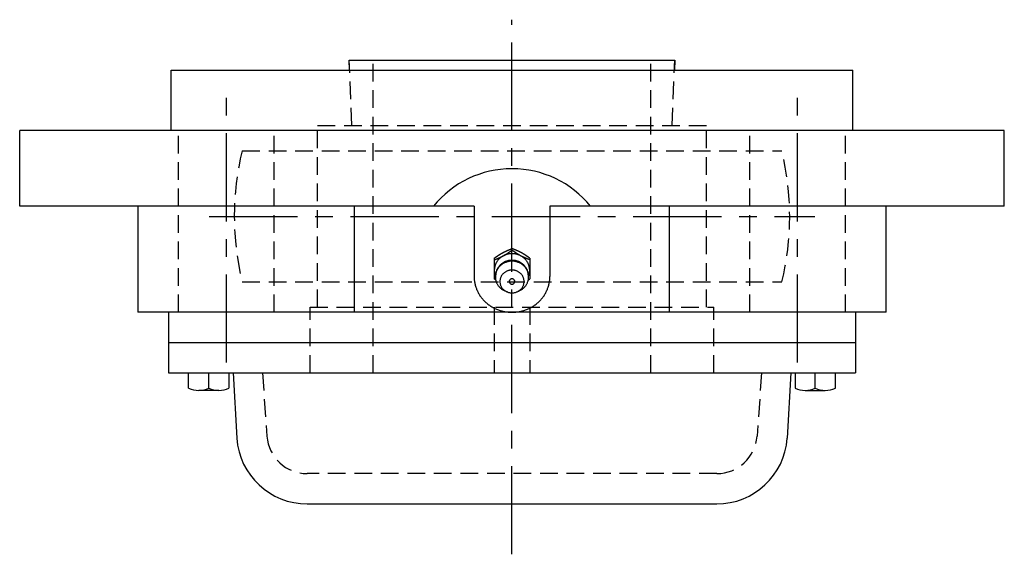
# Model space of a CAD drawing. Extents: x -108 to 254, y -107 to 268.
# Tile 10 of 10: x -98 to 98, y 162 to 268. Entities that reach past the tile are written whole.
import ezdxf

# ---------------------------------------------------------------- set-up
doc = ezdxf.new("R2010")
doc.units = 0
doc.header["$LTSCALE"] = 14
doc.header["$MEASUREMENT"] = 0
doc.linetypes.add('CENTER', pattern=[2, 1.25, -0.25, 0.25, -0.25])
doc.linetypes.add('HIDDEN', pattern=[0.375, 0.25, -0.125])
doc.layers.get('0').update_dxf_attribs({"linetype": 'CONTINUOUS'})
doc.layers.add('CENTER', color=1, linetype='CENTER')
doc.layers.add('HIDDEN', color=3, linetype='HIDDEN')

msp = doc.modelspace()

# ---------------------------------------------------------------- linework, layer by layer
for p, q in [((-32.17, 257.5), (-32.25, 259.5)), ((-32.25, 259.5), (32.25, 259.5)), ((32.25, 259.5), (32.17, 257.5)), ((-67.5, 245.5), (-67.5, 257.5)), ((-67.5, 257.5), (67.5, 257.5)), ((67.5, 245.5), (67.5, 257.5)), ((97.5, 245.5), (-97.5, 245.5)), ((-97.5, 230.5), (-97.5, 245.5)), ((97.5, 230.5), (97.5, 245.5)), ((-7.5, 230.5), (-97.5, 230.5)), ((-74.07, 230.5), (-74.07, 209.5)), ((-31.16, 209.5), (-31.16, 230.5)), ((-7.5, 230.5), (-7.5, 216.55)), ((7.5, 230.5), (7.5, 216.55)), ((97.5, 230.5), (7.5, 230.5)), ((31.16, 209.5), (31.16, 230.5)), ((74.07, 209.5), (74.07, 230.5)), ((-3.5, 220.21), (-3.5, 216.1)), ((3.5, 220.21), (3.5, 216.1)), ((-3.24, 215.91), (-3.5, 216.1)), ((3.24, 215.91), (3.5, 216.1)), ((74.07, 209.5), (-74.07, 209.5)), ((-68.05, 209.5), (-68.05, 197.5)), ((68.05, 209.5), (68.05, 197.5)), ((-68.05, 203.5), (68.05, 203.5)), ((-68.05, 197.5), (68.05, 197.5)), ((-64.05, 194.42), (-64.05, 197.5)), ((-60.05, 194.42), (-60.05, 197.5)), ((-56.05, 197.5), (-56.05, 194.42)), ((-55.25, 197.5), (-54.52, 184.5)), ((55.25, 197.5), (54.52, 184.5)), ((56.05, 197.5), (56.05, 194.42)), ((60.05, 194.42), (60.05, 197.5)), ((64.05, 194.42), (64.05, 197.5)), ((-58.05, 194), (-62.05, 194)), ((58.05, 194), (62.05, 194)), ((-40.55, 171.5), (40.55, 171.5))]:
    msp.add_line(p, q)
at = {"linetype": 'Continuous'}
for p, q in [((0, 221.8), (0, 222.11)), ((-0.96, 213.53), (-1.33, 213.68)), ((0.96, 213.53), (1.33, 213.68))]:
    msp.add_line(p, q, dxfattribs=at)
for points in [[(-3.5, 220.21, 0), (-3.48, 220.23, 0), (-3.46, 220.24, 0), (-3.44, 220.26, 0), (-3.42, 220.27, 0), (-3.4, 220.29, 0), (-3.38, 220.3, 0), (-3.36, 220.32, 0), (-3.34, 220.33, 0), (-3.31, 220.34, 0), (-3.29, 220.36, 0), (-3.27, 220.37, 0), (-3.25, 220.39, 0), (-3.23, 220.4, 0), (-3.21, 220.42, 0), (-3.19, 220.43, 0), (-3.17, 220.45, 0), (-3.15, 220.46, 0), (-3.13, 220.48, 0), (-3.11, 220.49, 0), (-3.09, 220.5, 0), (-3.07, 220.52, 0), (-3.05, 220.53, 0), (-3.03, 220.55, 0), (-3.01, 220.56, 0), (-2.99, 220.58, 0), (-2.96, 220.59, 0), (-2.94, 220.61, 0), (-2.92, 220.62, 0), (-2.9, 220.63, 0), (-2.88, 220.65, 0), (-2.86, 220.66, 0), (-2.84, 220.68, 0), (-2.82, 220.69, 0), (-2.8, 220.71, 0), (-2.78, 220.72, 0), (-2.76, 220.73, 0), (-2.74, 220.75, 0), (-2.71, 220.76, 0), (-2.69, 220.78, 0), (-2.67, 220.79, 0), (-2.65, 220.8, 0), (-2.63, 220.82, 0), (-2.61, 220.83, 0), (-2.59, 220.85, 0), (-2.57, 220.86, 0), (-2.55, 220.87, 0), (-2.53, 220.89, 0), (-2.51, 220.9, 0), (-2.48, 220.91, 0), (-2.46, 220.93, 0), (-2.44, 220.94, 0), (-2.42, 220.96, 0), (-2.4, 220.97, 0), (-2.38, 220.98, 0), (-2.36, 221, 0), (-2.34, 221.01, 0), (-2.31, 221.02, 0), (-2.29, 221.03, 0), (-2.27, 221.05, 0), (-2.25, 221.06, 0), (-2.23, 221.07, 0), (-2.21, 221.09, 0), (-2.19, 221.1, 0), (-2.16, 221.11, 0), (-2.14, 221.13, 0), (-2.12, 221.14, 0), (-2.1, 221.15, 0), (-2.08, 221.16, 0), (-2.06, 221.18, 0), (-2.03, 221.19, 0), (-2.01, 221.2, 0), (-1.99, 221.21, 0), (-1.97, 221.23, 0), (-1.95, 221.24, 0), (-1.93, 221.25, 0), (-1.9, 221.26, 0), (-1.88, 221.28, 0), (-1.86, 221.29, 0), (-1.84, 221.3, 0), (-1.82, 221.31, 0), (-1.79, 221.32, 0), (-1.77, 221.34, 0), (-1.75, 221.35, 0), (-1.73, 221.36, 0), (-1.71, 221.37, 0), (-1.68, 221.38, 0), (-1.66, 221.39, 0), (-1.64, 221.41, 0), (-1.62, 221.42, 0), (-1.59, 221.43, 0), (-1.57, 221.44, 0), (-1.55, 221.45, 0), (-1.53, 221.46, 0), (-1.5, 221.47, 0), (-1.48, 221.48, 0), (-1.46, 221.49, 0), (-1.44, 221.5, 0), (-1.41, 221.52, 0), (-1.39, 221.53, 0), (-1.37, 221.54, 0), (-1.35, 221.55, 0), (-1.32, 221.56, 0), (-1.3, 221.57, 0), (-1.28, 221.58, 0), (-1.26, 221.59, 0), (-1.23, 221.6, 0), (-1.21, 221.61, 0), (-1.19, 221.62, 0), (-1.16, 221.63, 0), (-1.14, 221.64, 0), (-1.12, 221.65, 0), (-1.1, 221.66, 0), (-1.07, 221.67, 0), (-1.05, 221.68, 0), (-1.03, 221.69, 0), (-1, 221.7, 0), (-0.98, 221.71, 0), (-0.96, 221.72, 0), (-0.93, 221.73, 0), (-0.91, 221.74, 0), (-0.89, 221.75, 0), (-0.86, 221.76, 0), (-0.84, 221.77, 0), (-0.82, 221.78, 0), (-0.8, 221.79, 0), (-0.77, 221.8, 0), (-0.75, 221.81, 0), (-0.73, 221.82, 0), (-0.7, 221.83, 0), (-0.68, 221.84, 0), (-0.66, 221.85, 0), (-0.63, 221.86, 0), (-0.61, 221.87, 0), (-0.59, 221.88, 0), (-0.56, 221.89, 0), (-0.54, 221.9, 0), (-0.52, 221.91, 0), (-0.49, 221.92, 0), (-0.47, 221.93, 0), (-0.45, 221.94, 0), (-0.42, 221.94, 0), (-0.4, 221.96, 0), (-0.38, 221.96, 0), (-0.35, 221.97, 0), (-0.33, 221.98, 0), (-0.3, 221.99, 0), (-0.28, 222, 0), (-0.26, 222.01, 0), (-0.23, 222.02, 0), (-0.21, 222.03, 0), (-0.19, 222.04, 0), (-0.16, 222.05, 0), (-0.14, 222.06, 0), (-0.12, 222.07, 0), (-0.09, 222.08, 0), (-0.07, 222.09, 0), (-0.05, 222.09, 0), (-0.02, 222.1, 0), (0, 222.11, 0)], [(-3.5, 219.9, 0), (-3.48, 219.91, 0), (-3.45, 219.92, 0), (-3.43, 219.93, 0), (-3.41, 219.94, 0), (-3.38, 219.95, 0), (-3.36, 219.96, 0), (-3.34, 219.97, 0), (-3.31, 219.97, 0), (-3.29, 219.98, 0), (-3.27, 219.99, 0), (-3.24, 220, 0), (-3.22, 220.01, 0), (-3.19, 220.02, 0), (-3.17, 220.03, 0), (-3.15, 220.04, 0), (-3.12, 220.05, 0), (-3.1, 220.06, 0), (-3.08, 220.07, 0), (-3.05, 220.08, 0), (-3.03, 220.09, 0), (-3.01, 220.09, 0), (-2.98, 220.1, 0), (-2.96, 220.11, 0), (-2.94, 220.12, 0), (-2.91, 220.13, 0), (-2.89, 220.14, 0), (-2.87, 220.15, 0), (-2.84, 220.16, 0), (-2.82, 220.17, 0), (-2.8, 220.18, 0), (-2.77, 220.19, 0), (-2.75, 220.2, 0), (-2.73, 220.21, 0), (-2.7, 220.22, 0), (-2.68, 220.23, 0), (-2.66, 220.24, 0), (-2.63, 220.25, 0), (-2.61, 220.26, 0), (-2.59, 220.27, 0), (-2.57, 220.28, 0), (-2.54, 220.29, 0), (-2.52, 220.3, 0), (-2.5, 220.31, 0), (-2.47, 220.32, 0), (-2.45, 220.33, 0), (-2.43, 220.34, 0), (-2.4, 220.35, 0), (-2.38, 220.36, 0), (-2.36, 220.37, 0), (-2.34, 220.38, 0), (-2.31, 220.39, 0), (-2.29, 220.4, 0), (-2.27, 220.41, 0), (-2.24, 220.42, 0), (-2.22, 220.43, 0), (-2.2, 220.44, 0), (-2.18, 220.45, 0), (-2.15, 220.46, 0), (-2.13, 220.47, 0), (-2.11, 220.48, 0), (-2.08, 220.5, 0), (-2.06, 220.51, 0), (-2.04, 220.52, 0), (-2.02, 220.53, 0), (-1.99, 220.54, 0), (-1.97, 220.55, 0), (-1.95, 220.56, 0), (-1.93, 220.57, 0), (-1.9, 220.58, 0), (-1.88, 220.59, 0), (-1.86, 220.61, 0), (-1.84, 220.62, 0), (-1.82, 220.63, 0), (-1.79, 220.64, 0), (-1.77, 220.65, 0), (-1.75, 220.66, 0), (-1.73, 220.68, 0), (-1.7, 220.69, 0), (-1.68, 220.7, 0), (-1.66, 220.71, 0), (-1.64, 220.72, 0), (-1.62, 220.74, 0), (-1.6, 220.75, 0), (-1.57, 220.76, 0), (-1.55, 220.77, 0), (-1.53, 220.78, 0), (-1.51, 220.8, 0), (-1.49, 220.81, 0), (-1.46, 220.82, 0), (-1.44, 220.83, 0), (-1.42, 220.85, 0), (-1.4, 220.86, 0), (-1.38, 220.87, 0), (-1.36, 220.88, 0), (-1.33, 220.9, 0), (-1.31, 220.91, 0), (-1.29, 220.92, 0), (-1.27, 220.94, 0), (-1.25, 220.95, 0), (-1.23, 220.96, 0), (-1.21, 220.98, 0), (-1.19, 220.99, 0), (-1.16, 221, 0), (-1.14, 221.02, 0), (-1.12, 221.03, 0), (-1.1, 221.04, 0), (-1.08, 221.06, 0), (-1.06, 221.07, 0), (-1.04, 221.08, 0), (-1.02, 221.1, 0), (-0.99, 221.11, 0), (-0.97, 221.12, 0), (-0.95, 221.14, 0), (-0.93, 221.15, 0), (-0.91, 221.17, 0), (-0.89, 221.18, 0), (-0.87, 221.19, 0), (-0.85, 221.21, 0), (-0.83, 221.22, 0), (-0.81, 221.24, 0), (-0.78, 221.25, 0), (-0.76, 221.26, 0), (-0.74, 221.28, 0), (-0.72, 221.29, 0), (-0.7, 221.31, 0), (-0.68, 221.32, 0), (-0.66, 221.33, 0), (-0.64, 221.35, 0), (-0.62, 221.36, 0), (-0.6, 221.38, 0), (-0.58, 221.39, 0), (-0.56, 221.41, 0), (-0.54, 221.42, 0), (-0.51, 221.44, 0), (-0.49, 221.45, 0), (-0.47, 221.46, 0), (-0.45, 221.48, 0), (-0.43, 221.49, 0), (-0.41, 221.51, 0), (-0.39, 221.52, 0), (-0.37, 221.54, 0), (-0.35, 221.55, 0), (-0.33, 221.56, 0), (-0.31, 221.58, 0), (-0.29, 221.59, 0), (-0.27, 221.61, 0), (-0.25, 221.62, 0), (-0.23, 221.64, 0), (-0.21, 221.65, 0), (-0.18, 221.67, 0), (-0.16, 221.68, 0), (-0.14, 221.7, 0), (-0.12, 221.71, 0), (-0.1, 221.73, 0), (-0.08, 221.74, 0), (-0.06, 221.75, 0), (-0.04, 221.77, 0), (-0.02, 221.78, 0), (0, 221.8, 0)], [(3.5, 220.21, 0), (3.48, 220.23, 0), (3.46, 220.24, 0), (3.44, 220.26, 0), (3.42, 220.27, 0), (3.4, 220.29, 0), (3.38, 220.3, 0), (3.36, 220.32, 0), (3.34, 220.33, 0), (3.31, 220.34, 0), (3.29, 220.36, 0), (3.27, 220.37, 0), (3.25, 220.39, 0), (3.23, 220.4, 0), (3.21, 220.42, 0), (3.19, 220.43, 0), (3.17, 220.45, 0), (3.15, 220.46, 0), (3.13, 220.48, 0), (3.11, 220.49, 0), (3.09, 220.5, 0), (3.07, 220.52, 0), (3.05, 220.53, 0), (3.03, 220.55, 0), (3.01, 220.56, 0), (2.99, 220.58, 0), (2.96, 220.59, 0), (2.94, 220.61, 0), (2.92, 220.62, 0), (2.9, 220.63, 0), (2.88, 220.65, 0), (2.86, 220.66, 0), (2.84, 220.68, 0), (2.82, 220.69, 0), (2.8, 220.71, 0), (2.78, 220.72, 0), (2.76, 220.73, 0), (2.74, 220.75, 0), (2.71, 220.76, 0), (2.69, 220.78, 0), (2.67, 220.79, 0), (2.65, 220.8, 0), (2.63, 220.82, 0), (2.61, 220.83, 0), (2.59, 220.85, 0), (2.57, 220.86, 0), (2.55, 220.87, 0), (2.53, 220.89, 0), (2.51, 220.9, 0), (2.48, 220.91, 0), (2.46, 220.93, 0), (2.44, 220.94, 0), (2.42, 220.96, 0), (2.4, 220.97, 0), (2.38, 220.98, 0), (2.36, 221, 0), (2.34, 221.01, 0), (2.31, 221.02, 0), (2.29, 221.03, 0), (2.27, 221.05, 0), (2.25, 221.06, 0), (2.23, 221.07, 0), (2.21, 221.09, 0), (2.19, 221.1, 0), (2.16, 221.11, 0), (2.14, 221.13, 0), (2.12, 221.14, 0), (2.1, 221.15, 0), (2.08, 221.16, 0), (2.06, 221.18, 0), (2.03, 221.19, 0), (2.01, 221.2, 0), (1.99, 221.21, 0), (1.97, 221.23, 0), (1.95, 221.24, 0), (1.93, 221.25, 0), (1.9, 221.26, 0), (1.88, 221.28, 0), (1.86, 221.29, 0), (1.84, 221.3, 0), (1.82, 221.31, 0), (1.79, 221.32, 0), (1.77, 221.34, 0), (1.75, 221.35, 0), (1.73, 221.36, 0), (1.71, 221.37, 0), (1.68, 221.38, 0), (1.66, 221.39, 0), (1.64, 221.41, 0), (1.62, 221.42, 0), (1.59, 221.43, 0), (1.57, 221.44, 0), (1.55, 221.45, 0), (1.53, 221.46, 0), (1.5, 221.47, 0), (1.48, 221.48, 0), (1.46, 221.49, 0), (1.44, 221.5, 0), (1.41, 221.52, 0), (1.39, 221.53, 0), (1.37, 221.54, 0), (1.35, 221.55, 0), (1.32, 221.56, 0), (1.3, 221.57, 0), (1.28, 221.58, 0), (1.26, 221.59, 0), (1.23, 221.6, 0), (1.21, 221.61, 0), (1.19, 221.62, 0), (1.16, 221.63, 0), (1.14, 221.64, 0), (1.12, 221.65, 0), (1.1, 221.66, 0), (1.07, 221.67, 0), (1.05, 221.68, 0), (1.03, 221.69, 0), (1, 221.7, 0), (0.98, 221.71, 0), (0.96, 221.72, 0), (0.93, 221.73, 0), (0.91, 221.74, 0), (0.89, 221.75, 0), (0.86, 221.76, 0), (0.84, 221.77, 0), (0.82, 221.78, 0), (0.8, 221.79, 0), (0.77, 221.8, 0), (0.75, 221.81, 0), (0.73, 221.82, 0), (0.7, 221.83, 0), (0.68, 221.84, 0), (0.66, 221.85, 0), (0.63, 221.86, 0), (0.61, 221.87, 0), (0.59, 221.88, 0), (0.56, 221.89, 0), (0.54, 221.9, 0), (0.52, 221.91, 0), (0.49, 221.92, 0), (0.47, 221.93, 0), (0.45, 221.94, 0), (0.42, 221.94, 0), (0.4, 221.96, 0), (0.38, 221.96, 0), (0.35, 221.97, 0), (0.33, 221.98, 0), (0.3, 221.99, 0), (0.28, 222, 0), (0.26, 222.01, 0), (0.23, 222.02, 0), (0.21, 222.03, 0), (0.19, 222.04, 0), (0.16, 222.05, 0), (0.14, 222.06, 0), (0.12, 222.07, 0), (0.09, 222.08, 0), (0.07, 222.09, 0), (0.05, 222.09, 0), (0.02, 222.1, 0), (0, 222.11, 0)], [(3.5, 219.9, 0), (3.48, 219.91, 0), (3.45, 219.92, 0), (3.43, 219.93, 0), (3.41, 219.94, 0), (3.38, 219.95, 0), (3.36, 219.96, 0), (3.34, 219.97, 0), (3.31, 219.97, 0), (3.29, 219.98, 0), (3.27, 219.99, 0), (3.24, 220, 0), (3.22, 220.01, 0), (3.19, 220.02, 0), (3.17, 220.03, 0), (3.15, 220.04, 0), (3.12, 220.05, 0), (3.1, 220.06, 0), (3.08, 220.07, 0), (3.05, 220.08, 0), (3.03, 220.09, 0), (3.01, 220.09, 0), (2.98, 220.1, 0), (2.96, 220.11, 0), (2.94, 220.12, 0), (2.91, 220.13, 0), (2.89, 220.14, 0), (2.87, 220.15, 0), (2.84, 220.16, 0), (2.82, 220.17, 0), (2.8, 220.18, 0), (2.77, 220.19, 0), (2.75, 220.2, 0), (2.73, 220.21, 0), (2.7, 220.22, 0), (2.68, 220.23, 0), (2.66, 220.24, 0), (2.63, 220.25, 0), (2.61, 220.26, 0), (2.59, 220.27, 0), (2.57, 220.28, 0), (2.54, 220.29, 0), (2.52, 220.3, 0), (2.5, 220.31, 0), (2.47, 220.32, 0), (2.45, 220.33, 0), (2.43, 220.34, 0), (2.4, 220.35, 0), (2.38, 220.36, 0), (2.36, 220.37, 0), (2.34, 220.38, 0), (2.31, 220.39, 0), (2.29, 220.4, 0), (2.27, 220.41, 0), (2.24, 220.42, 0), (2.22, 220.43, 0), (2.2, 220.44, 0), (2.18, 220.45, 0), (2.15, 220.46, 0), (2.13, 220.47, 0), (2.11, 220.48, 0), (2.08, 220.5, 0), (2.06, 220.51, 0), (2.04, 220.52, 0), (2.02, 220.53, 0), (1.99, 220.54, 0), (1.97, 220.55, 0), (1.95, 220.56, 0), (1.93, 220.57, 0), (1.9, 220.58, 0), (1.88, 220.59, 0), (1.86, 220.61, 0), (1.84, 220.62, 0), (1.82, 220.63, 0), (1.79, 220.64, 0), (1.77, 220.65, 0), (1.75, 220.66, 0), (1.73, 220.68, 0), (1.7, 220.69, 0), (1.68, 220.7, 0), (1.66, 220.71, 0), (1.64, 220.72, 0), (1.62, 220.74, 0), (1.6, 220.75, 0), (1.57, 220.76, 0), (1.55, 220.77, 0), (1.53, 220.78, 0), (1.51, 220.8, 0), (1.49, 220.81, 0), (1.46, 220.82, 0), (1.44, 220.83, 0), (1.42, 220.85, 0), (1.4, 220.86, 0), (1.38, 220.87, 0), (1.36, 220.88, 0), (1.33, 220.9, 0), (1.31, 220.91, 0), (1.29, 220.92, 0), (1.27, 220.94, 0), (1.25, 220.95, 0), (1.23, 220.96, 0), (1.21, 220.98, 0), (1.19, 220.99, 0), (1.16, 221, 0), (1.14, 221.02, 0), (1.12, 221.03, 0), (1.1, 221.04, 0), (1.08, 221.06, 0), (1.06, 221.07, 0), (1.04, 221.08, 0), (1.02, 221.1, 0), (0.99, 221.11, 0), (0.97, 221.12, 0), (0.95, 221.14, 0), (0.93, 221.15, 0), (0.91, 221.17, 0), (0.89, 221.18, 0), (0.87, 221.19, 0), (0.85, 221.21, 0), (0.83, 221.22, 0), (0.81, 221.24, 0), (0.78, 221.25, 0), (0.76, 221.26, 0), (0.74, 221.28, 0), (0.72, 221.29, 0), (0.7, 221.31, 0), (0.68, 221.32, 0), (0.66, 221.33, 0), (0.64, 221.35, 0), (0.62, 221.36, 0), (0.6, 221.38, 0), (0.58, 221.39, 0), (0.56, 221.41, 0), (0.54, 221.42, 0), (0.51, 221.44, 0), (0.49, 221.45, 0), (0.47, 221.46, 0), (0.45, 221.48, 0), (0.43, 221.49, 0), (0.41, 221.51, 0), (0.39, 221.52, 0), (0.37, 221.54, 0), (0.35, 221.55, 0), (0.33, 221.56, 0), (0.31, 221.58, 0), (0.29, 221.59, 0), (0.27, 221.61, 0), (0.25, 221.62, 0), (0.23, 221.64, 0), (0.21, 221.65, 0), (0.18, 221.67, 0), (0.16, 221.68, 0), (0.14, 221.7, 0), (0.12, 221.71, 0), (0.1, 221.73, 0), (0.08, 221.74, 0), (0.06, 221.75, 0), (0.04, 221.77, 0), (0.02, 221.78, 0), (0, 221.8, 0)], [(-7.5, 216.55, 0), (-7.5, 216.38, 0), (-7.49, 216.2, 0), (-7.48, 216.03, 0), (-7.46, 215.86, 0), (-7.44, 215.69, 0), (-7.42, 215.51, 0), (-7.39, 215.34, 0), (-7.36, 215.17, 0), (-7.32, 215, 0), (-7.28, 214.84, 0), (-7.23, 214.67, 0), (-7.18, 214.5, 0), (-7.12, 214.34, 0), (-7.06, 214.17, 0), (-7, 214.01, 0), (-6.93, 213.85, 0), (-6.86, 213.69, 0), (-6.78, 213.53, 0), (-6.7, 213.38, 0), (-6.61, 213.22, 0), (-6.53, 213.07, 0), (-6.43, 212.92, 0), (-6.34, 212.78, 0), (-6.24, 212.63, 0), (-6.13, 212.49, 0), (-6.02, 212.35, 0), (-5.91, 212.21, 0), (-5.8, 212.08, 0), (-5.68, 211.94, 0), (-5.56, 211.81, 0), (-5.43, 211.69, 0), (-5.3, 211.56, 0), (-5.17, 211.44, 0), (-5.04, 211.33, 0), (-4.9, 211.21, 0), (-4.76, 211.1, 0), (-4.61, 210.99, 0), (-4.47, 210.89, 0), (-4.32, 210.79, 0), (-4.17, 210.69, 0), (-4.01, 210.59, 0), (-3.86, 210.5, 0), (-3.7, 210.42, 0), (-3.54, 210.33, 0), (-3.37, 210.25, 0), (-3.21, 210.18, 0), (-3.04, 210.1, 0), (-2.87, 210.04, 0), (-2.7, 209.97, 0), (-2.53, 209.91, 0), (-2.35, 209.86, 0), (-2.18, 209.8, 0), (-2, 209.75, 0), (-1.82, 209.71, 0), (-1.64, 209.67, 0), (-1.46, 209.63, 0), (-1.28, 209.6, 0), (-1.1, 209.58, 0), (-0.92, 209.55, 0), (-0.74, 209.53, 0), (-0.55, 209.52, 0), (-0.37, 209.51, 0), (-0.18, 209.5, 0), (0, 209.5, 0), (0.18, 209.5, 0), (0.37, 209.51, 0), (0.55, 209.52, 0), (0.74, 209.53, 0), (0.92, 209.55, 0), (1.1, 209.58, 0), (1.28, 209.6, 0), (1.46, 209.63, 0), (1.64, 209.67, 0), (1.82, 209.71, 0), (2, 209.75, 0), (2.18, 209.8, 0), (2.35, 209.86, 0), (2.53, 209.91, 0), (2.7, 209.97, 0), (2.87, 210.04, 0), (3.04, 210.1, 0), (3.21, 210.18, 0), (3.37, 210.25, 0), (3.54, 210.33, 0), (3.7, 210.42, 0), (3.86, 210.5, 0), (4.01, 210.59, 0), (4.17, 210.69, 0), (4.32, 210.79, 0), (4.47, 210.89, 0), (4.61, 210.99, 0), (4.76, 211.1, 0), (4.9, 211.21, 0), (5.04, 211.33, 0), (5.17, 211.44, 0), (5.3, 211.56, 0), (5.43, 211.69, 0), (5.56, 211.81, 0), (5.68, 211.94, 0), (5.8, 212.08, 0), (5.91, 212.21, 0), (6.02, 212.35, 0), (6.13, 212.49, 0), (6.24, 212.63, 0), (6.34, 212.78, 0), (6.43, 212.92, 0), (6.53, 213.07, 0), (6.61, 213.22, 0), (6.7, 213.38, 0), (6.78, 213.53, 0), (6.86, 213.69, 0), (6.93, 213.85, 0), (7, 214.01, 0), (7.06, 214.17, 0), (7.12, 214.34, 0), (7.18, 214.5, 0), (7.23, 214.67, 0), (7.28, 214.84, 0), (7.32, 215, 0), (7.36, 215.17, 0), (7.39, 215.34, 0), (7.42, 215.51, 0), (7.44, 215.69, 0), (7.46, 215.86, 0), (7.48, 216.03, 0), (7.49, 216.2, 0), (7.5, 216.38, 0), (7.5, 216.55, 0)]]:
    msp.add_polyline3d(points)
for points in [[(3.29, 216.71, 0), (3.33, 216.8, 0), (3.36, 216.89, 0), (3.39, 216.99, 0), (3.41, 217.08, 0), (3.43, 217.18, 0), (3.45, 217.28, 0), (3.47, 217.37, 0), (3.48, 217.47, 0), (3.49, 217.57, 0), (3.5, 217.67, 0), (3.5, 217.77, 0), (3.5, 217.86, 0), (3.5, 217.96, 0), (3.49, 218.06, 0), (3.48, 218.16, 0), (3.47, 218.26, 0), (3.45, 218.35, 0), (3.43, 218.45, 0), (3.41, 218.55, 0), (3.39, 218.64, 0), (3.36, 218.74, 0), (3.33, 218.83, 0), (3.3, 218.93, 0), (3.26, 219.02, 0), (3.22, 219.11, 0), (3.18, 219.2, 0), (3.13, 219.29, 0), (3.08, 219.37, 0), (3.03, 219.46, 0), (2.98, 219.54, 0), (2.92, 219.63, 0), (2.86, 219.71, 0), (2.8, 219.79, 0), (2.74, 219.87, 0), (2.67, 219.94, 0), (2.6, 220.02, 0), (2.53, 220.09, 0), (2.46, 220.16, 0), (2.38, 220.23, 0), (2.3, 220.29, 0), (2.22, 220.36, 0), (2.14, 220.42, 0), (2.06, 220.48, 0), (1.97, 220.53, 0), (1.88, 220.59, 0), (1.8, 220.64, 0), (1.7, 220.69, 0), (1.61, 220.74, 0), (1.52, 220.78, 0), (1.42, 220.82, 0), (1.33, 220.86, 0), (1.23, 220.9, 0), (1.13, 220.93, 0), (1.03, 220.96, 0), (0.93, 220.99, 0), (0.83, 221.01, 0), (0.73, 221.03, 0), (0.63, 221.05, 0), (0.52, 221.07, 0), (0.42, 221.08, 0), (0.31, 221.09, 0), (0.21, 221.1, 0), (0.1, 221.1, 0), (0, 221.1, 0), (-0.1, 221.1, 0), (-0.21, 221.1, 0), (-0.31, 221.09, 0), (-0.42, 221.08, 0), (-0.52, 221.07, 0), (-0.63, 221.05, 0), (-0.73, 221.03, 0), (-0.83, 221.01, 0), (-0.93, 220.99, 0), (-1.03, 220.96, 0), (-1.13, 220.93, 0), (-1.23, 220.9, 0), (-1.33, 220.86, 0), (-1.42, 220.82, 0), (-1.52, 220.78, 0), (-1.61, 220.74, 0), (-1.7, 220.69, 0), (-1.8, 220.64, 0), (-1.88, 220.59, 0), (-1.97, 220.53, 0), (-2.06, 220.48, 0), (-2.14, 220.42, 0), (-2.22, 220.36, 0), (-2.3, 220.29, 0), (-2.38, 220.23, 0), (-2.46, 220.16, 0), (-2.53, 220.09, 0), (-2.6, 220.02, 0), (-2.67, 219.94, 0), (-2.74, 219.87, 0), (-2.8, 219.79, 0), (-2.86, 219.71, 0), (-2.92, 219.63, 0), (-2.98, 219.54, 0), (-3.03, 219.46, 0), (-3.08, 219.37, 0), (-3.13, 219.29, 0), (-3.18, 219.2, 0), (-3.22, 219.11, 0), (-3.26, 219.02, 0), (-3.3, 218.93, 0), (-3.33, 218.83, 0), (-3.36, 218.74, 0), (-3.39, 218.64, 0), (-3.41, 218.55, 0), (-3.43, 218.45, 0), (-3.45, 218.35, 0), (-3.47, 218.26, 0), (-3.48, 218.16, 0), (-3.49, 218.06, 0), (-3.5, 217.96, 0), (-3.5, 217.86, 0), (-3.5, 217.77, 0), (-3.5, 217.67, 0), (-3.49, 217.57, 0), (-3.48, 217.47, 0), (-3.47, 217.37, 0), (-3.45, 217.28, 0), (-3.43, 217.18, 0), (-3.41, 217.08, 0), (-3.39, 216.99, 0), (-3.36, 216.89, 0), (-3.33, 216.8, 0), (-3.29, 216.71, 0)], [(1.33, 213.68, 0), (1.45, 213.73, 0), (1.58, 213.79, 0), (1.7, 213.86, 0), (1.82, 213.93, 0), (1.93, 214, 0), (2.05, 214.08, 0), (2.16, 214.17, 0), (2.26, 214.26, 0), (2.36, 214.35, 0), (2.46, 214.44, 0), (2.55, 214.55, 0), (2.64, 214.65, 0), (2.72, 214.76, 0), (2.79, 214.87, 0), (2.87, 214.98, 0), (2.93, 215.1, 0), (3, 215.22, 0), (3.05, 215.34, 0), (3.1, 215.46, 0), (3.15, 215.59, 0), (3.19, 215.71, 0), (3.22, 215.84, 0), (3.25, 215.97, 0), (3.27, 216.1, 0), (3.29, 216.23, 0), (3.3, 216.36, 0), (3.3, 216.5, 0), (3.3, 216.63, 0), (3.29, 216.76, 0), (3.28, 216.89, 0), (3.26, 217.02, 0), (3.23, 217.15, 0), (3.2, 217.28, 0), (3.16, 217.41, 0), (3.12, 217.53, 0), (3.07, 217.66, 0), (3.01, 217.78, 0), (2.95, 217.9, 0), (2.89, 218.02, 0), (2.82, 218.13, 0), (2.74, 218.24, 0), (2.66, 218.35, 0), (2.58, 218.46, 0), (2.48, 218.56, 0), (2.39, 218.65, 0), (2.29, 218.75, 0), (2.19, 218.84, 0), (2.08, 218.92, 0), (1.97, 219, 0), (1.85, 219.08, 0), (1.74, 219.15, 0), (1.62, 219.22, 0), (1.49, 219.28, 0), (1.36, 219.34, 0), (1.24, 219.39, 0), (1.1, 219.44, 0), (0.97, 219.48, 0), (0.83, 219.52, 0), (0.7, 219.55, 0), (0.56, 219.57, 0), (0.42, 219.59, 0), (0.28, 219.61, 0), (0.14, 219.61, 0), (0, 219.62, 0), (-0.14, 219.61, 0), (-0.28, 219.61, 0), (-0.42, 219.59, 0), (-0.56, 219.57, 0), (-0.7, 219.55, 0), (-0.83, 219.52, 0), (-0.97, 219.48, 0), (-1.1, 219.44, 0), (-1.24, 219.39, 0), (-1.36, 219.34, 0), (-1.49, 219.28, 0), (-1.62, 219.22, 0), (-1.74, 219.15, 0), (-1.85, 219.08, 0), (-1.97, 219, 0), (-2.08, 218.92, 0), (-2.19, 218.84, 0), (-2.29, 218.75, 0), (-2.39, 218.65, 0), (-2.48, 218.56, 0), (-2.58, 218.46, 0), (-2.66, 218.35, 0), (-2.74, 218.24, 0), (-2.82, 218.13, 0), (-2.89, 218.02, 0), (-2.95, 217.9, 0), (-3.01, 217.78, 0), (-3.07, 217.66, 0), (-3.12, 217.53, 0), (-3.16, 217.41, 0), (-3.2, 217.28, 0), (-3.23, 217.15, 0), (-3.26, 217.02, 0), (-3.28, 216.89, 0), (-3.29, 216.76, 0), (-3.3, 216.63, 0), (-3.3, 216.5, 0), (-3.3, 216.36, 0), (-3.29, 216.23, 0), (-3.27, 216.1, 0), (-3.25, 215.97, 0), (-3.22, 215.84, 0), (-3.19, 215.71, 0), (-3.15, 215.59, 0), (-3.1, 215.46, 0), (-3.05, 215.34, 0), (-3, 215.22, 0), (-2.93, 215.1, 0), (-2.87, 214.98, 0), (-2.79, 214.87, 0), (-2.72, 214.76, 0), (-2.64, 214.65, 0), (-2.55, 214.55, 0), (-2.46, 214.44, 0), (-2.36, 214.35, 0), (-2.26, 214.26, 0), (-2.16, 214.17, 0), (-2.05, 214.08, 0), (-1.93, 214, 0), (-1.82, 213.93, 0), (-1.7, 213.86, 0), (-1.58, 213.79, 0), (-1.45, 213.73, 0), (-1.33, 213.68, 0)], [(2.4, 215.59, 0), (2.4, 215.7, 0), (2.39, 215.81, 0), (2.37, 215.92, 0), (2.35, 216.03, 0), (2.33, 216.14, 0), (2.3, 216.25, 0), (2.26, 216.35, 0), (2.22, 216.46, 0), (2.17, 216.56, 0), (2.12, 216.66, 0), (2.06, 216.75, 0), (2, 216.85, 0), (1.93, 216.94, 0), (1.86, 217.02, 0), (1.78, 217.11, 0), (1.7, 217.19, 0), (1.61, 217.26, 0), (1.52, 217.34, 0), (1.43, 217.4, 0), (1.33, 217.47, 0), (1.23, 217.53, 0), (1.13, 217.58, 0), (1.03, 217.63, 0), (0.92, 217.68, 0), (0.81, 217.72, 0), (0.7, 217.75, 0), (0.58, 217.78, 0), (0.47, 217.81, 0), (0.35, 217.82, 0), (0.24, 217.84, 0), (0.12, 217.84, 0), (0, 217.85, 0), (-0.12, 217.84, 0), (-0.24, 217.84, 0), (-0.35, 217.82, 0), (-0.47, 217.81, 0), (-0.58, 217.78, 0), (-0.7, 217.75, 0), (-0.81, 217.72, 0), (-0.92, 217.68, 0), (-1.03, 217.63, 0), (-1.13, 217.58, 0), (-1.23, 217.53, 0), (-1.33, 217.47, 0), (-1.43, 217.4, 0), (-1.52, 217.34, 0), (-1.61, 217.26, 0), (-1.7, 217.19, 0), (-1.78, 217.11, 0), (-1.86, 217.02, 0), (-1.93, 216.94, 0), (-2, 216.85, 0), (-2.06, 216.75, 0), (-2.12, 216.66, 0), (-2.17, 216.56, 0), (-2.22, 216.46, 0), (-2.26, 216.35, 0), (-2.3, 216.25, 0), (-2.33, 216.14, 0), (-2.35, 216.03, 0), (-2.37, 215.92, 0), (-2.39, 215.81, 0), (-2.4, 215.7, 0), (-2.4, 215.59, 0), (-2.4, 215.48, 0), (-2.39, 215.37, 0), (-2.37, 215.26, 0), (-2.35, 215.15, 0), (-2.33, 215.04, 0), (-2.3, 214.94, 0), (-2.26, 214.83, 0), (-2.22, 214.73, 0), (-2.17, 214.63, 0), (-2.12, 214.53, 0), (-2.06, 214.43, 0), (-2, 214.34, 0), (-1.93, 214.25, 0), (-1.86, 214.16, 0), (-1.78, 214.08, 0), (-1.7, 214, 0), (-1.61, 213.92, 0), (-1.52, 213.85, 0), (-1.43, 213.78, 0), (-1.33, 213.72, 0), (-1.23, 213.66, 0), (-1.13, 213.6, 0), (-1.03, 213.55, 0), (-0.92, 213.51, 0), (-0.81, 213.47, 0), (-0.7, 213.44, 0), (-0.58, 213.41, 0), (-0.47, 213.38, 0), (-0.35, 213.36, 0), (-0.24, 213.35, 0), (-0.12, 213.34, 0), (0, 213.34, 0), (0.12, 213.34, 0), (0.24, 213.35, 0), (0.35, 213.36, 0), (0.47, 213.38, 0), (0.58, 213.41, 0), (0.7, 213.44, 0), (0.81, 213.47, 0), (0.92, 213.51, 0), (1.03, 213.55, 0), (1.13, 213.6, 0), (1.23, 213.66, 0), (1.33, 213.72, 0), (1.43, 213.78, 0), (1.52, 213.85, 0), (1.61, 213.92, 0), (1.7, 214, 0), (1.78, 214.08, 0), (1.86, 214.16, 0), (1.93, 214.25, 0), (2, 214.34, 0), (2.06, 214.43, 0), (2.12, 214.53, 0), (2.17, 214.63, 0), (2.22, 214.73, 0), (2.26, 214.83, 0), (2.3, 214.94, 0), (2.33, 215.04, 0), (2.35, 215.15, 0), (2.37, 215.26, 0), (2.39, 215.37, 0), (2.4, 215.48, 0), (2.4, 215.59, 0)], [(0.55, 215.59, 0), (0.55, 215.62, 0), (0.55, 215.64, 0), (0.55, 215.67, 0), (0.54, 215.69, 0), (0.54, 215.72, 0), (0.53, 215.74, 0), (0.52, 215.77, 0), (0.51, 215.79, 0), (0.5, 215.82, 0), (0.49, 215.84, 0), (0.48, 215.86, 0), (0.46, 215.88, 0), (0.45, 215.9, 0), (0.43, 215.92, 0), (0.41, 215.94, 0), (0.39, 215.96, 0), (0.37, 215.98, 0), (0.35, 216, 0), (0.33, 216.01, 0), (0.31, 216.03, 0), (0.29, 216.04, 0), (0.26, 216.05, 0), (0.24, 216.06, 0), (0.21, 216.07, 0), (0.19, 216.08, 0), (0.16, 216.09, 0), (0.13, 216.1, 0), (0.11, 216.1, 0), (0.08, 216.11, 0), (0.05, 216.11, 0), (0.03, 216.11, 0), (0, 216.11, 0), (-0.03, 216.11, 0), (-0.05, 216.11, 0), (-0.08, 216.11, 0), (-0.11, 216.1, 0), (-0.13, 216.1, 0), (-0.16, 216.09, 0), (-0.19, 216.08, 0), (-0.21, 216.07, 0), (-0.24, 216.06, 0), (-0.26, 216.05, 0), (-0.29, 216.04, 0), (-0.31, 216.03, 0), (-0.33, 216.01, 0), (-0.35, 216, 0), (-0.37, 215.98, 0), (-0.39, 215.96, 0), (-0.41, 215.94, 0), (-0.43, 215.92, 0), (-0.45, 215.9, 0), (-0.46, 215.88, 0), (-0.48, 215.86, 0), (-0.49, 215.84, 0), (-0.5, 215.82, 0), (-0.51, 215.79, 0), (-0.52, 215.77, 0), (-0.53, 215.74, 0), (-0.54, 215.72, 0), (-0.54, 215.69, 0), (-0.55, 215.67, 0), (-0.55, 215.64, 0), (-0.55, 215.62, 0), (-0.55, 215.59, 0), (-0.55, 215.57, 0), (-0.55, 215.54, 0), (-0.55, 215.52, 0), (-0.54, 215.49, 0), (-0.54, 215.47, 0), (-0.53, 215.44, 0), (-0.52, 215.42, 0), (-0.51, 215.39, 0), (-0.5, 215.37, 0), (-0.49, 215.35, 0), (-0.48, 215.32, 0), (-0.46, 215.3, 0), (-0.45, 215.28, 0), (-0.43, 215.26, 0), (-0.41, 215.24, 0), (-0.39, 215.22, 0), (-0.37, 215.21, 0), (-0.35, 215.19, 0), (-0.33, 215.17, 0), (-0.31, 215.16, 0), (-0.29, 215.15, 0), (-0.26, 215.13, 0), (-0.24, 215.12, 0), (-0.21, 215.11, 0), (-0.19, 215.1, 0), (-0.16, 215.09, 0), (-0.13, 215.09, 0), (-0.11, 215.08, 0), (-0.08, 215.08, 0), (-0.05, 215.07, 0), (-0.03, 215.07, 0), (0, 215.07, 0), (0.03, 215.07, 0), (0.05, 215.07, 0), (0.08, 215.08, 0), (0.11, 215.08, 0), (0.13, 215.09, 0), (0.16, 215.09, 0), (0.19, 215.1, 0), (0.21, 215.11, 0), (0.24, 215.12, 0), (0.26, 215.13, 0), (0.29, 215.15, 0), (0.31, 215.16, 0), (0.33, 215.17, 0), (0.35, 215.19, 0), (0.37, 215.21, 0), (0.39, 215.22, 0), (0.41, 215.24, 0), (0.43, 215.26, 0), (0.45, 215.28, 0), (0.46, 215.3, 0), (0.48, 215.32, 0), (0.49, 215.35, 0), (0.5, 215.37, 0), (0.51, 215.39, 0), (0.52, 215.42, 0), (0.53, 215.44, 0), (0.54, 215.47, 0), (0.54, 215.49, 0), (0.55, 215.52, 0), (0.55, 215.54, 0), (0.55, 215.57, 0), (0.55, 215.59, 0)]]:
    msp.add_polyline3d(points, dxfattribs=at)
for centre, radius, start, end in [((0, 217.95), 20, 38.8687, 141.1313), ((-62.05, 199.03), 5.03, 246.5549, 293.4451), ((-58.05, 199.03), 5.03, 246.5549, 293.4451), ((58.05, 199.03), 5.03, 246.5549, 293.4451), ((62.05, 199.03), 5.03, 246.5549, 293.4451), ((-40.55, 185.5), 14, 184.0856, 270), ((40.55, 185.5), 14, 270, 355.9144)]:
    msp.add_arc(centre, radius, start, end)
msp.add_arc((0, 216.52), 3.3, 0, 180, dxfattribs=at)
at = {"layer": 'CENTER'}
for p, q in [((0, 161.5), (0, 267.5)), ((-56.57, 199.5), (-56.57, 255.5)), ((56.57, 199.5), (56.57, 255.5)), ((-60, 228.5), (60, 228.5))]:
    msp.add_line(p, q, dxfattribs=at)
at = {"layer": 'HIDDEN'}
for p, q in [((-32.25, 259.5), (32.25, 259.5)), ((-31.71, 246.5), (-32.25, 259.5)), ((-27.5, 197.5), (-27.5, 259.5)), ((27.5, 197.5), (27.5, 259.5)), ((31.71, 246.5), (32.25, 259.5)), ((-38.5, 210.5), (-38.5, 246.5)), ((-38.5, 246.5), (38.5, 246.5)), ((38.5, 210.5), (38.5, 246.5)), ((-66.07, 209.5), (-66.07, 245.5)), ((-47.07, 209.5), (-47.07, 245.5)), ((47.07, 209.5), (47.07, 245.5)), ((66.07, 209.5), (66.07, 245.5)), ((-53.44, 241.5), (53.44, 241.5)), ((-53.44, 215.5), (53.44, 215.5)), ((-40, 210.5), (40, 210.5)), ((-40, 197.5), (-40, 210.5)), ((-3.5, 210.5), (-3.5, 197.5)), ((3.5, 210.5), (3.5, 197.5)), ((40, 197.5), (40, 210.5)), ((-49.43, 197.5), (-48.53, 184.93)), ((-40, 197.5), (40, 197.5)), ((49.43, 197.5), (48.53, 184.93)), ((40.55, 177.5), (-40.55, 177.5))]:
    msp.add_line(p, q, dxfattribs=at)
for centre, radius, start, end in [((0, 228.5), 55, 166.328, 193.672), ((0, 228.5), 55, 346.328, 13.672), ((-40.55, 185.5), 8, 184.0856, 270), ((40.55, 185.5), 8, 270, 355.9144)]:
    msp.add_arc(centre, radius, start, end, dxfattribs=at)

doc.saveas('drawing.dxf')
